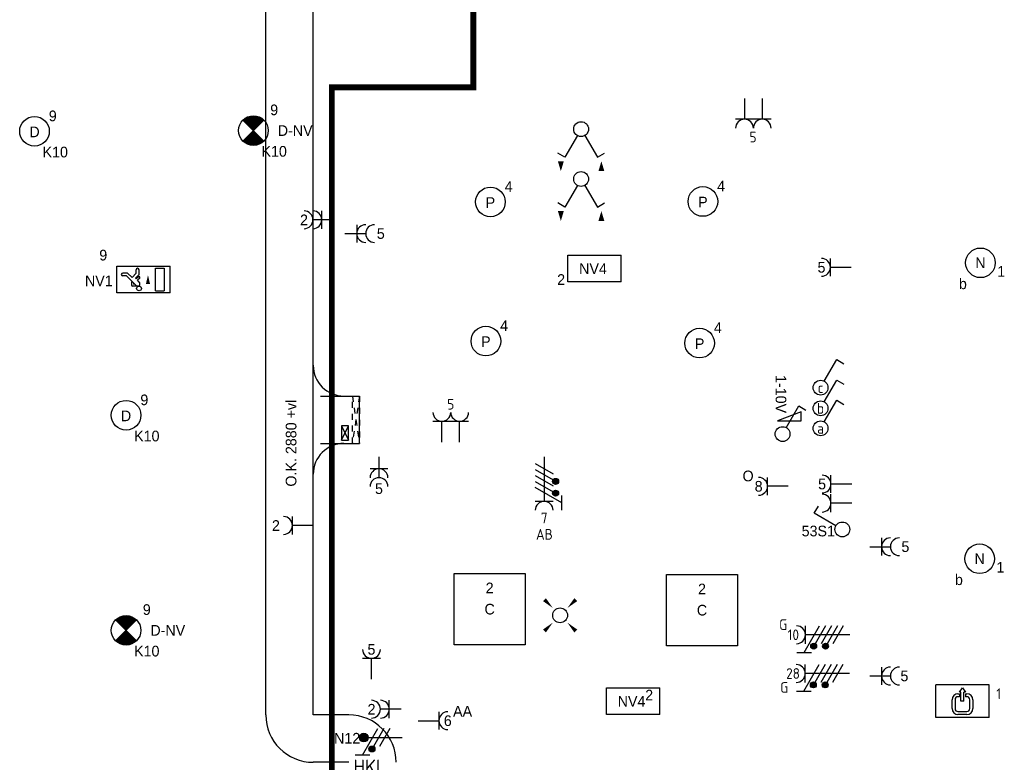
# Model space of a CAD drawing. Header units: millimetres. Extents: x -4918 to 66616, y -2793 to 36146.
# Tile 6 of 25: x 9053 to 17361, y 1871 to 8135. Entities that reach past the tile are written whole.
import ezdxf
from ezdxf.enums import TextEntityAlignment as Align

# ---------------------------------------------------------------- set-up
doc = ezdxf.new("R2010")
doc.units = ezdxf.units.MM
doc.header["$LTSCALE"] = 100
doc.linetypes.add('DIVIDE', pattern=[1.25, 0.5, -0.25, 0, -0.25, 0, -0.25])
doc.linetypes.add('STREEPJES', pattern=[0.1, 0.05, -0.05])
for name, color, linetype in [('EL6131--', 3, 'Continuous'), ('EL6131--_WG', 3, 'Continuous'), ('EL6211--', 3, 'Continuous'), ('EL6222--', 3, 'Continuous'), ('EL6223--', 3, 'Continuous'), ('EL6311--', 3, 'Continuous'), ('EL6312--', 3, 'Continuous'), ('EL6350--', 3, 'Continuous'), ('EM6131--', 1, 'Continuous')]:
    doc.layers.add(name, color=color, linetype=linetype)
doc.styles.add('BURO-018', font='BUROFONT.shx', dxfattribs={"height": 90})
doc.styles.add('STABICAD-018', font='ISOCP.SHX', dxfattribs={"height": 1.8})
doc.styles.add('STABICAD-025', font='ISOCP.SHX', dxfattribs={"height": 2.5})

# ---------------------------------------------------------------- blocks, each defined once
blk = doc.blocks.new('E00112')
at = {"color": 0, "linetype": 'Continuous'}
for p, q in [((0, 1), (-1, 1)), ((-1, 1), (-1, 0)), ((-1, 0), (0, 1)), ((-1, 1), (0, 0)), ((0, 0), (0, 1)), ((-1, 0), (0, 0))]:
    blk.add_line(p, q, dxfattribs=at)
blk = doc.blocks.new('*U61')
at = {"color": 0, "ltscale": 10}
blk.add_arc((-200, 200, -2730), 400, 270, 0, dxfattribs=at)
at = {"layer": 'EM6131--', "color": 1, "style": 'BURO-018'}
blk.add_attdef('POSNR', text='', height=90, dxfattribs=at).set_placement((0, 0), align=Align.MIDDLE)
blk = doc.blocks.new('*U62')
at = {"color": 0, "ltscale": 10}
for p, q in [((0, 200, -2730), (300, 200, -2730)), ((0, -200, -2730), (300, -200, -2730))]:
    blk.add_line(p, q, dxfattribs=at)
at = {"layer": 'EM6131--', "color": 1, "style": 'BURO-018'}
blk.add_attdef('POSNR', text='', height=90, dxfattribs=at).set_placement((0, 0), align=Align.MIDDLE)
blk = doc.blocks.new('*U63')
at = {"color": 0, "ltscale": 10}
blk.add_arc((-200, -200, -2730), 400, 0, 90, dxfattribs=at)
at = {"layer": 'EM6131--', "color": 1, "style": 'BURO-018'}
blk.add_attdef('POSNR', text='', height=90, dxfattribs=at).set_placement((0, 0), align=Align.MIDDLE)
blk = doc.blocks.new('*U64')
at = {"color": 0, "ltscale": 10}
for p, q in [((0, 200, -2730), (2378.2, 200, -2730)), ((0, -200, -2730), (2378.2, -200, -2730))]:
    blk.add_line(p, q, dxfattribs=at)
at = {"layer": 'EM6131--', "color": 1, "style": 'BURO-018'}
blk.add_attdef('POSNR', text='', height=90, dxfattribs=at).set_placement((0, 0), align=Align.MIDDLE)
blk = doc.blocks.new('*U106')
at = {"color": 0, "ltscale": 10}
blk.add_line((0, -459.5, -2730), (0, 459.5, -2730), dxfattribs=at)
for centre, start, end in [((259.5, 459.5, -2730), 180, 270), ((259.5, -459.5, -2730), 90, 180)]:
    blk.add_arc(centre, 259.5, start, end, dxfattribs=at)
at = {"layer": 'EM6131--', "color": 1, "style": 'BURO-018'}
blk.add_attdef('POSNR', text='', height=90, dxfattribs=at).set_placement((0, 0), align=Align.MIDDLE)
blk = doc.blocks.new('*U107')
at = {"color": 0, "ltscale": 10}
for p, q in [((-300, 200, -2730), (30, 200, -2730)), ((30, -200, -2730), (30, 200, -2730)), ((-300, -200, -2730), (30, -200, -2730))]:
    blk.add_line(p, q, dxfattribs=at)
at = {"color": 0, "linetype": 'STREEPJES', "ltscale": 10}
for p, q in [((30, 200, -2730), (-30, -200, -2730)), ((-30, 200, -2730), (30, -200, -2730)), ((-30, -200, -2730), (-30, 200, -2730)), ((30, 200, -2730), (30, -200, -2730))]:
    blk.add_line(p, q, dxfattribs=at)
at = {"layer": 'EM6131--', "color": 1, "style": 'BURO-018'}
blk.add_attdef('POSNR', text='', height=90, dxfattribs=at).set_placement((0, 0), align=Align.MIDDLE)
blk = doc.blocks.new('*U123')
at = {"color": 0, "ltscale": 10}
for p, q in [((0, 200, -2730), (14809.4, 200, -2730)), ((0, -200, -2730), (14809.4, -200, -2730))]:
    blk.add_line(p, q, dxfattribs=at)
at = {"layer": 'EM6131--', "color": 1, "style": 'BURO-018'}
blk.add_attdef('POSNR', text='', height=90, dxfattribs=at).set_placement((0, 0), align=Align.MIDDLE)
blk = doc.blocks.new('E00162')
at = {"color": 0, "linetype": 'Continuous'}
for p, q in [((-4.5, 1), (-4.5, 6.5)), ((4.5, 6.5), (-4.5, 6.5)), ((-0.75, 5), (-0.5, 5)), ((-0.5, 5.25), (0, 6)), ((-0.25, 5.25), (-0.5, 5.25)), ((-0.5, 5), (-0.5, 4.5)), ((-0.25, 3.75), (-0.25, 5.25)), ((0, 6), (0.5, 5.25)), ((0.25, 3.75), (0.25, 5.25)), ((0.5, 5.25), (0.25, 5.25)), ((0.5, 5), (0.5, 4.5)), ((0.5, 5), (0.75, 5)), ((4.5, 1), (4.5, 6.5)), ((-1.75, 2.5), (-1.75, 4)), ((-1.25, 4), (-1.25, 2.5)), ((-0.5, 4.5), (-0.75, 4.5)), ((0.25, 3.75), (-0.25, 3.75)), ((0.75, 4.5), (0.5, 4.5)), ((1.25, 2.5), (1.25, 4)), ((1.75, 4), (1.75, 2.5)), ((-0.75, 2), (0.75, 2)), ((4.5, 1), (-4.5, 1)), ((0.75, 1.5), (-0.75, 1.5))]:
    blk.add_line(p, q, dxfattribs=at)
for centre, radius, start, end in [((-0.75, 4), 1, 90, 180), ((0.75, 4), 1, 0, 90), ((-0.75, 4), 0.5, 90, 180), ((0.75, 4), 0.5, 0, 90), ((-0.75, 2.5), 1, 180, 270), ((-0.75, 2.5), 0.5, 180, 270), ((0.75, 2.5), 0.5, 270, 0), ((0.75, 2.5), 1, 270, 0)]:
    blk.add_arc(centre, radius, start, end, dxfattribs=at)
at = {"color": 0, "linetype": 'Continuous', "style": 'STABICAD-018'}
for tag, p in [('PANEL', (0, 16.17)), ('CIRCUIT', (0, 13.17)), ('SUBCIRCUIT', (4.5, 13.17)), ('LIGHTFIXTURECODE', (0, 9))]:
    blk.add_attdef(tag, text='', height=1.8, dxfattribs=at).set_placement(p, align=Align.MIDDLE)
blk = doc.blocks.new('1114A1')
at = {"color": 0, "linetype": 'Continuous'}
for p, q in [((0.62, 3.33), (2.74, 7)), ((2.74, 7), (3.95, 6.3))]:
    blk.add_line(p, q, dxfattribs=at)
blk.add_circle((0, 2.25), 1.25, dxfattribs=at)
at = {"color": 0, "linetype": 'Continuous', "style": 'BURO-018'}
blk.add_attdef('SWITCHCODE', text='', height=1.8, dxfattribs=at).set_placement((3.36, 9), align=Align.MIDDLE)
at = {"color": 0, "linetype": 'Continuous', "style": 'BURO-018', "flags": 1}
blk.add_attdef('ARTICLECODE', text='', height=1.8, dxfattribs=at).set_placement((0, 0), align=Align.MIDDLE)
blk = doc.blocks.new('111304')
at = {"color": 0, "linetype": 'Continuous'}
for p, q in [((-1.5, 4.5), (1.5, 4.5)), ((0, 1), (0, 4.5))]:
    blk.add_line(p, q, dxfattribs=at)
blk.add_arc((0, 6), 1.5, 180, 0, dxfattribs=at)
at = {"color": 0, "linetype": 'Continuous', "style": 'BURO-018'}
for tag, p in [('PANEL', (0, 11.5)), ('CIRCUIT', (0, 8.5)), ('SUBCIRCUIT', (4.5, 8.5))]:
    blk.add_attdef(tag, text='', height=1.8, dxfattribs=at).set_placement(p, align=Align.MIDDLE)
at = {"color": 0, "linetype": 'Continuous', "style": 'BURO-018', "flags": 1}
for tag, p in [('POWERCODE', (13, 8.5)), ('ARTICLECODE', (0, 0))]:
    blk.add_attdef(tag, text='', height=1.8, dxfattribs=at).set_placement(p, align=Align.MIDDLE)
blk = doc.blocks.new('111304A')
at = {"color": 0, "linetype": 'Continuous'}
for p, q in [((0, 1), (0, 4.5)), ((-1.5, 3), (1.5, 3))]:
    blk.add_line(p, q, dxfattribs=at)
for centre in [(0, 6), (0, 4.5)]:
    blk.add_arc(centre, 1.5, 180, 0, dxfattribs=at)
at = {"color": 0, "linetype": 'Continuous', "style": 'BURO-018'}
for tag, p in [('PANEL', (0, 11.5)), ('CIRCUIT', (0, 8.5)), ('SUBCIRCUIT', (4.5, 8.5))]:
    blk.add_attdef(tag, text='', height=1.8, dxfattribs=at).set_placement(p, align=Align.MIDDLE)
at = {"color": 0, "linetype": 'Continuous', "style": 'BURO-018', "flags": 1}
for tag, p in [('POWERCODE', (13, 8.5)), ('ARTICLECODE', (0, 0))]:
    blk.add_attdef(tag, text='', height=1.8, dxfattribs=at).set_placement(p, align=Align.MIDDLE)
blk = doc.blocks.new('*U142')
at = {"color": 0}
for p, q in [((-6, -6), (-6, 6)), ((-6, 6), (6, 6)), ((6, 6), (6, -6)), ((6, -6), (-6, -6))]:
    blk.add_line(p, q, dxfattribs=at)
at = {"color": 0, "linetype": 'Continuous', "style": 'BURO-018'}
for tag, p in [('PANEL', (0, 8)), ('CIRCUIT', (0, 5)), ('SUBCIRCUIT', (4.5, 5)), ('LIGHTFIXTURECODE', (0, 0)), ('SWITCHCODE', (4.5, -3))]:
    blk.add_attdef(tag, text='', height=1.8, dxfattribs=at).set_placement(p, align=Align.MIDDLE)
blk = doc.blocks.new('*U143')
at = {"color": 0}
for p, q in [((-6, -6), (-6, 6)), ((-6, 6), (6, 6)), ((6, 6), (6, -6)), ((6, -6), (-6, -6))]:
    blk.add_line(p, q, dxfattribs=at)
at = {"color": 0, "linetype": 'Continuous', "style": 'BURO-018'}
for tag, p in [('PANEL', (0, 8)), ('CIRCUIT', (0, 5)), ('SUBCIRCUIT', (4.5, 5)), ('LIGHTFIXTURECODE', (0, 0)), ('SWITCHCODE', (4.5, -3))]:
    blk.add_attdef(tag, text='', height=1.8, dxfattribs=at).set_placement(p, align=Align.MIDDLE)
blk = doc.blocks.new('1115B3')
at = {"color": 0, "linetype": 'Continuous'}
blk.add_circle((0, 3.5), 2.5, dxfattribs=at)
at = {"color": 0, "linetype": 'Continuous', "style": 'BURO-018'}
for tag, p in [('PANEL', (0, 11.5)), ('CIRCUIT', (0, 8.5)), ('SUBCIRCUIT', (4.5, 8.5)), ('LIGHTFIXTURECODE', (0, 3.5)), ('SWITCHCODE', (4.5, 2.5))]:
    blk.add_attdef(tag, text='', height=1.8, dxfattribs=at).set_placement(p, align=Align.MIDDLE)
blk = doc.blocks.new('1115C3A')
at = {"color": 0, "linetype": 'Continuous'}
for p, q in [((-4.5, 5.5), (4.5, 5.5)), ((-4.5, 1), (-4.5, 5.5)), ((4.5, 1), (4.5, 5.5)), ((4.5, 1), (-4.5, 1))]:
    blk.add_line(p, q, dxfattribs=at)
at = {"color": 0, "linetype": 'Continuous', "style": 'BURO-018'}
for tag, p in [('PANEL', (0, 15.17)), ('CIRCUIT', (0, 12.17)), ('SUBCIRCUIT', (4.5, 12.17)), ('LIGHTFIXTURECODE', (0, 8))]:
    blk.add_attdef(tag, text='', height=1.8, dxfattribs=at).set_placement(p, align=Align.MIDDLE)
blk = doc.blocks.new('111408')
at = {"color": 0, "linetype": 'Continuous'}
for p, q in [((3.15, 6), (-0.85, 4.5)), ((3.15, 4.5), (3.15, 6)), ((-0.85, 4.5), (3.15, 4.5))]:
    blk.add_line(p, q, dxfattribs=at)
blk = doc.blocks.new('*U166')
at = {"color": 0, "linetype": 'Continuous'}
for p, q in [((0.62, 3.33), (2.74, 7)), ((2.74, 7), (3.95, 6.3))]:
    blk.add_line(p, q, dxfattribs=at)
blk.add_circle((0, 2.25), 1.25, dxfattribs=at)
at = {"color": 0, "zscale": 100}
blk.add_blockref('111408', (0, 0), dxfattribs=at)
at = {"color": 0, "linetype": 'Continuous', "style": 'BURO-018'}
blk.add_attdef('SWITCHCODE', text='', height=1.8, dxfattribs=at).set_placement((3.36, 9), align=Align.MIDDLE)
at = {"color": 0, "linetype": 'Continuous', "style": 'BURO-018', "flags": 1}
blk.add_attdef('ARTICLECODE', text='', height=1.8, dxfattribs=at).set_placement((0, 0), align=Align.MIDDLE)
blk = doc.blocks.new('E00018')
at = {"color": 0, "linetype": 'Continuous'}
for p, q in [((-1.77, -1.77), (1.77, 1.77)), ((1.77, -1.77), (-1.77, 1.77))]:
    blk.add_line(p, q, dxfattribs=at)
at = {"color": 0, "linetype": 'Continuous', "const_width": 2.5}
for points in [[(-0.88, 0.88, -0.198912), (0, 1.25, -0.198912), (0.88, 0.88, -1)], [(-0.88, -0.88, 0.198912), (0, -1.25, 0.198912), (0.88, -0.88, 1)]]:
    blk.add_lwpolyline(points, format="xyb", dxfattribs=at)
blk = doc.blocks.new('*U170')
at = {"color": 0, "linetype": 'Continuous'}
blk.add_circle((0, 0), 2.5, dxfattribs=at)
at = {"color": 0, "zscale": 50}
blk.add_blockref('E00018', (0, 0), dxfattribs=at)
at = {"color": 0, "linetype": 'Continuous', "style": 'BURO-018'}
for tag, p in [('PANEL', (0, 8)), ('CIRCUIT', (0, 5)), ('SUBCIRCUIT', (4.5, 5)), ('LIGHTFIXTURECODE', (0, 0)), ('SWITCHCODE', (4.5, -1))]:
    blk.add_attdef(tag, text='', height=1.8, dxfattribs=at).set_placement(p, align=Align.MIDDLE)
blk = doc.blocks.new('*U171')
at = {"color": 0, "linetype": 'Continuous'}
blk.add_circle((0, 0), 2.5, dxfattribs=at)
at = {"color": 0, "zscale": 50}
blk.add_blockref('E00018', (0, 0), dxfattribs=at)
at = {"color": 0, "linetype": 'Continuous', "style": 'BURO-018'}
for tag, p in [('PANEL', (0, 8)), ('CIRCUIT', (0, 5)), ('SUBCIRCUIT', (4.5, 5)), ('LIGHTFIXTURECODE', (0, 0)), ('SWITCHCODE', (4.5, -1))]:
    blk.add_attdef(tag, text='', height=1.8, dxfattribs=at).set_placement(p, align=Align.MIDDLE)
blk = doc.blocks.new('E00411')
at = {"color": 0, "linetype": 'Continuous'}
blk.add_circle((0, 0), 1.25, dxfattribs=at)
for points in [[(-2.89, 2.4), (-2.4, 2.89), (-1.24, 1.24)], [(2.4, 2.89), (2.89, 2.4), (1.24, 1.24)], [(-2.4, -2.89), (-2.89, -2.4), (-1.24, -1.24)], [(2.89, -2.4), (2.4, -2.89), (1.24, -1.24)]]:
    blk.add_solid(points, dxfattribs=at)
at = {"color": 0, "linetype": 'Continuous', "style": 'BURO-018'}
blk.add_attdef('SWITCHCODE', text='', height=1.8, dxfattribs=at).set_placement((0, 4.64), align=Align.MIDDLE)
at = {"color": 0, "linetype": 'Continuous', "style": 'BURO-018', "flags": 1}
blk.add_attdef('ARTICLECODE', text='', height=1.8, dxfattribs=at).set_placement((0, 0), align=Align.MIDDLE)
blk = doc.blocks.new('E00078')
at = {"color": 0, "linetype": 'Continuous'}
for p, q in [((-3, 6.48), (-3, 8.98)), ((-3, 7.73), (1.5, 5.13)), ((0, 7.5), (0, 1)), ((1.5, 4.13), (-1.5, 5.87)), ((1.5, 3.13), (-1.5, 4.87))]:
    blk.add_line(p, q, dxfattribs=at)
at = {"color": 0, "const_width": 0.75}
blk.add_lwpolyline([(-0.38, 7.5, 1), (0.38, 7.5, 1)], format="xyb", close=True, dxfattribs=at)
at = {"color": 0, "linetype": 'Continuous', "const_width": 0.5}
blk.add_lwpolyline([(-2.18, 6.12, 1), (-1.68, 6.12, 1)], format="xyb", close=True, dxfattribs=at)
at = {"color": 0, "linetype": 'Continuous'}
for centre, radius in [((0, 7.5), 0.75), ((-1.93, 6.12), 0.5)]:
    blk.add_circle(centre, radius, dxfattribs=at)
at = {"color": 0, "linetype": 'Continuous', "style": 'BURO-018'}
for tag, p in [('PANEL', (0, 14)), ('CIRCUIT', (0, 11)), ('SUBCIRCUIT', (4.5, 11))]:
    blk.add_attdef(tag, text='', height=1.8, dxfattribs=at).set_placement(p, align=Align.MIDDLE)
at = {"color": 0, "linetype": 'Continuous', "style": 'BURO-018', "flags": 1}
for tag, p in [('POWERCODE', (13, 11)), ('ARTICLECODE', (0, 0))]:
    blk.add_attdef(tag, text='', height=1.8, dxfattribs=at).set_placement(p, align=Align.MIDDLE)
blk = doc.blocks.new('1115C2J')
at = {"color": 0, "linetype": 'Continuous'}
for p, q in [((-4.5, 5.5), (4.5, 5.5)), ((-4.5, 1), (-4.5, 5.5)), ((2, 5.15), (3.5, 5.15)), ((2, 1.35), (2, 5.15)), ((3.5, 5.15), (3.5, 1.35)), ((4.5, 1), (4.5, 5.5)), ((-2.68, 4.35), (-3.52, 4.35)), ((-2.88, 3.87), (-3.52, 3.87)), ((-1.27, 2.26), (-2.88, 3.87)), ((-1.94, 3.61), (-2.68, 4.35)), ((-1.24, 4.31), (-1.94, 3.61)), ((-1.37, 3.5), (-0.76, 4.11)), ((-1.23, 3.35), (-1.37, 3.5)), ((-1.24, 4.31), (-1.24, 4.91)), ((-0.87, 3.71), (-1.23, 3.35)), ((-0.65, 3.49), (-1.01, 3.13)), ((-0.76, 4.11), (-0.76, 4.91)), ((-1.94, 2.93), (-2.04, 2.83)), ((-2.04, 2.83), (-2.04, 2.34)), ((-0.99, 2.14), (-1.84, 2.14)), ((-1.71, 2.7), (-1.72, 2.7)), ((-1.72, 2.7), (-1.72, 2.46)), ((-1.47, 2.46), (-1.72, 2.46)), ((-0.71, 2.83), (-1.01, 3.13)), ((4.5, 1), (-4.5, 1)), ((2, 1.35), (3.5, 1.35))]:
    blk.add_line(p, q, dxfattribs=at)
blk.add_lwpolyline([(0.75, 4, 0, 0.7, 0), (0.75, 2.5, 0.7, 0.7, 0)], format="xyseb", dxfattribs=at)
blk.add_circle((-0.76, 1.75), 0.4, dxfattribs=at)
for centre, radius, start, end in [((-1, 4.91), 0.24, 0, 180), ((-3.52, 4.11), 0.24, 90, 270), ((-0.76, 3.6), 0.16, 315, 135), ((-1.84, 2.34), 0.2, 180, 270), ((-0.99, 2.54), 0.4, 225, 45)]:
    blk.add_arc(centre, radius, start, end, dxfattribs=at)
at = {"color": 0, "linetype": 'Continuous', "style": 'BURO-018'}
for tag, p in [('PANEL', (0, 15.17)), ('CIRCUIT', (0, 12.17)), ('SUBCIRCUIT', (4.5, 12.17)), ('LIGHTFIXTURECODE', (0, 8))]:
    blk.add_attdef(tag, text='', height=1.8, dxfattribs=at).set_placement(p, align=Align.MIDDLE)
blk = doc.blocks.new('1116A4B')
at = {"color": 0, "linetype": 'Continuous'}
for p, q in [((-5, 4), (-5, 1)), ((5, 4), (-5, 4)), ((-5, 4), (5, 1)), ((5, 4), (-5, 1)), ((5, 1), (5, 4)), ((-5, 1), (5, 1))]:
    blk.add_line(p, q, dxfattribs=at)
for points in [[(-5, 4), (0, 2.5), (-5, 1)], [(5, 4), (0, 2.5), (5, 1)]]:
    blk.add_solid(points, dxfattribs=at)
at = {"color": 0, "linetype": 'Continuous', "style": 'STABICAD-018'}
for tag, p in [('PANEL', (0, 15)), ('CIRCUIT', (0, 9)), ('SUBCIRCUIT', (4.5, 9)), ('PANELNAME', (0, 6)), ('ARTICLECODE', (0, 0))]:
    blk.add_attdef(tag, text='', height=1.8, dxfattribs=at).set_placement(p, align=Align.MIDDLE)
blk.add_attdef('CASCADINGPANEL', (0, 0), '', height=1.8, dxfattribs=at)
blk = doc.blocks.new('E00418')
at = {"color": 0, "linetype": 'Continuous'}
for p, q in [((-3, 9.98), (-3, 7.48)), ((-3, 8.73), (1.5, 6.13)), ((-1.5, 8.5), (1.5, 8.5)), ((0, 1), (0, 8.5)), ((1.5, 5.13), (-1.5, 6.87)), ((1.5, 4.13), (-1.5, 5.87)), ((1.5, 3.13), (-1.5, 4.87)), ((1.5, 2.13), (-1.5, 3.87))]:
    blk.add_line(p, q, dxfattribs=at)
at = {"color": 0, "linetype": 'Continuous', "const_width": 0.5}
for points in [[(-1.68, 7.12, 1), (-2.18, 7.12, 1)], [(-1.68, 5.12, 1), (-2.18, 5.12, 1)]]:
    blk.add_lwpolyline(points, format="xyb", close=True, dxfattribs=at)
at = {"color": 0, "linetype": 'Continuous'}
for centre in [(-1.93, 7.12), (-1.93, 5.12)]:
    blk.add_circle(centre, 0.5, dxfattribs=at)
blk.add_arc((0, 10), 1.5, 180, 0, dxfattribs=at)
at = {"color": 0, "linetype": 'Continuous', "style": 'STABICAD-018'}
for tag, p in [('PANEL', (0, 15)), ('CIRCUIT', (0, 12)), ('SUBCIRCUIT', (4.5, 12)), ('ARTICLECODE', (0, 0))]:
    blk.add_attdef(tag, text='', height=1.8, dxfattribs=at).set_placement(p, align=Align.MIDDLE)
at = {"color": 0, "linetype": 'Continuous', "style": 'STABICAD-018', "flags": 1}
blk.add_attdef('POWERCODE', text='', height=1.8, dxfattribs=at).set_placement((13, 12), align=Align.MIDDLE)
blk = doc.blocks.new('111405A')
at = {"color": 0, "linetype": 'Continuous'}
for p, q in [((-2.74, 7), (-3.95, 6.3)), ((-0.62, 3.33), (-2.74, 7)), ((0.62, 3.33), (2.74, 7)), ((2.74, 7), (3.95, 6.3))]:
    blk.add_line(p, q, dxfattribs=at)
for points in [[(-3.42, 7.67, 0, 1, 0), (-3.42, 9.33, 1, 1, 0)], [(3.42, 9.33, 0, 1, 0), (3.42, 7.67, 1, 1, 0)]]:
    blk.add_lwpolyline(points, format="xyseb", dxfattribs=at)
blk.add_circle((0, 2.25), 1.25, dxfattribs=at)
at = {"color": 0, "linetype": 'Continuous', "style": 'STABICAD-018'}
blk.add_attdef('ARTICLECODE', text='', height=1.8, dxfattribs=at).set_placement((0, 0), align=Align.MIDDLE)
blk = doc.blocks.new('E00126')
at = {"color": 0, "linetype": 'Continuous'}
for p, q in [((-3, 4.5), (3, 4.5)), ((-1.5, 1), (-1.5, 4.5)), ((1.5, 1), (1.5, 4.5))]:
    blk.add_line(p, q, dxfattribs=at)
for centre in [(-1.5, 6), (1.5, 6)]:
    blk.add_arc(centre, 1.5, 180, 0, dxfattribs=at)
at = {"color": 0, "linetype": 'Continuous', "style": 'BURO-018'}
for tag, p in [('PANEL', (0, 11.5)), ('CIRCUIT', (0, 8.5)), ('SUBCIRCUIT', (4.5, 8.5))]:
    blk.add_attdef(tag, text='', height=1.8, dxfattribs=at).set_placement(p, align=Align.MIDDLE)
at = {"color": 0, "linetype": 'Continuous', "style": 'BURO-018', "flags": 1}
for tag, p in [('POWERCODE', (13, 8.5)), ('ARTICLECODE', (0, 0))]:
    blk.add_attdef(tag, text='', height=1.8, dxfattribs=at).set_placement(p, align=Align.MIDDLE)

msp = doc.modelspace()

# ---------------------------------------------------------------- linework, layer by layer
at = {"layer": 'EL6311--', "color": 160, "linetype": 'DIVIDE', "lineweight": 100, "ltscale": 25}
msp.add_lwpolyline([(11843.3, 34760.5, 50, 50, 0), (10840.4, 35763.3, 50, 50, 0), (11843.3, 34760.5, 50, 50, 0), (11843.3, 19660.1, 50, 50, 0), (11998.3, 19660.1, 50, 50, 0), (11998.3, 11985, 50, 50, 0), (16468.3, 11985, 50, 50, 0), (16468.3, 10547.3, 50, 50, 0), (12879.8, 10547.3, 50, 50, 0), (12879.8, 7563.4, 50, 50, 0), (11686.7, 7563.4, 50, 50, 0), (11686.7, -1230.2, 50, 50, 0), (10508.6, -2408.3, 50, 50, 0)], format="xyseb", dxfattribs=at)

# ---------------------------------------------------------------- block references
at = {"layer": 'EL6131--', "color": 7}
for name, p, rotation in [('*U123', (11329.7, 4649, 2730), 90), ('*U64', (11329.7, 2270.8, 2730), 90), ('*U63', (11329.7, 2070.8, 2730), 180), ('*U62', (11829.7, 2070.8, 2730), 180), ('*U61', (12029.7, 2070.8, 2730), 90)]:
    msp.add_blockref(name, p, dxfattribs=dict(at, rotation=rotation))
for name, p in [('*U106', (11529.7, 4760.4, 2730)), ('*U107', (11889.7, 4760.4, 2730))]:
    msp.add_blockref(name, p, dxfattribs=at)
at = {"layer": 'EL6131--_WG', "color": 7, "xscale": 60, "yscale": 120, "zscale": 60}
msp.add_blockref('E00112', (11828.3, 4589), dxfattribs=at)
at = {"layer": 'EL6211--', "linetype": 'Continuous'}
ref = msp.add_blockref('1116A4B', (12295, 1485.9), dxfattribs=dict(at, xscale=50, yscale=50, zscale=50, rotation=90.00000000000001))
ref.add_attrib('PANELNAME', 'HKL', dxfattribs={"layer": '0', "color": 2, "linetype": 'Continuous', "height": 125, "style": 'STABICAD-025'}).set_placement((12004.6, 1831.5), align=Align.MIDDLE)
at = {"layer": 'EL6222--', "linetype": 'Continuous'}
ref = msp.add_blockref('E00126', (15243.5, 7520), dxfattribs=dict(at, xscale=50, yscale=50, zscale=50, rotation=180))
ref.add_attrib('CIRCUIT', '5', dxfattribs={"layer": '0', "color": 1, "linetype": 'Continuous', "height": 90, "style": 'STABICAD-018'}).set_placement((15240.5, 7144.5), align=Align.MIDDLE)
at = {"layer": 'EL6222--', "color": 4, "linetype": 'Continuous'}
ref = msp.add_blockref('111304A', (11752.1, 6447), dxfattribs=dict(at, xscale=50.00000000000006, yscale=50.00000000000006, zscale=50.00000000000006, rotation=90.00000000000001))
ref.add_attrib('CIRCUIT', '2', dxfattribs={"layer": '0', "color": 1, "linetype": 'Continuous', "height": 90, "style": 'BURO-018'}).set_placement((11452.1, 6447), align=Align.MIDDLE)
at = {"layer": 'EL6222--', "color": 3, "linetype": 'Continuous'}
ref = msp.add_blockref('111304A', (11747.4, 6330.6), dxfattribs=dict(at, xscale=50, yscale=50, zscale=50, rotation=270))
ref.add_attrib('CIRCUIT', '5', dxfattribs={"layer": '0', "color": 1, "linetype": 'Continuous', "height": 90, "style": 'BURO-018'}).set_placement((12100, 6330.6), align=Align.MIDDLE)
ref = msp.add_blockref('111304', (16118.3, 6045.9), dxfattribs=dict(at, xscale=50.00000000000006, yscale=50.00000000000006, zscale=50.00000000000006, rotation=90.00000000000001))
ref.add_attrib('CIRCUIT', '5', dxfattribs={"layer": '0', "color": 1, "linetype": 'Continuous', "height": 90, "style": 'BURO-018'}).set_placement((15818.3, 6045.9), align=Align.MIDDLE)
at = {"layer": 'EL6222--', "linetype": 'Continuous'}
ref = msp.add_blockref('E00126', (12690, 4522.5), dxfattribs=dict(at, xscale=50, yscale=50, zscale=50))
ref.add_attrib('CIRCUIT', '5', dxfattribs={"layer": '0', "color": 1, "linetype": 'Continuous', "height": 90, "style": 'STABICAD-018'}).set_placement((12690, 4891.7), align=Align.MIDDLE)
at = {"layer": 'EL6222--', "color": 3, "linetype": 'Continuous'}
ref = msp.add_blockref('111304A', (12084.3, 4496.5), dxfattribs=dict(at, xscale=50, yscale=50, zscale=50, rotation=180))
ref.add_attrib('CIRCUIT', '5', dxfattribs={"layer": '0', "color": 1, "linetype": 'Continuous', "height": 90, "style": 'BURO-018'}).set_placement((12084.3, 4178.3), align=Align.MIDDLE)
at = {"layer": 'EL6222--', "linetype": 'Continuous'}
ref = msp.add_blockref('E00418', (13478.3, 4496.5), dxfattribs=dict(at, xscale=50, yscale=50, zscale=50, rotation=180))
ref.add_attrib('CIRCUIT', '7', dxfattribs={"layer": '0', "color": 1, "linetype": 'Continuous', "height": 90, "style": 'STABICAD-018'}).set_placement((13478.3, 3931.4), align=Align.MIDDLE)
ref.add_attrib('POWERCODE', 'AB', dxfattribs={"layer": '0', "color": 1, "linetype": 'Continuous', "height": 90, "style": 'STABICAD-018'}).set_placement((13480.3, 3793.5), align=Align.MIDDLE)
ref = msp.add_blockref('111304', (15587.8, 4199), dxfattribs=dict(at, xscale=50.00000000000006, yscale=50.00000000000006, zscale=50.00000000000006, rotation=90.00000000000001))
ref.add_attrib('CIRCUIT', '8', dxfattribs={"layer": '0', "color": 1, "linetype": 'Continuous', "height": 90, "style": 'BURO-018'}).set_placement((15287.8, 4199), align=Align.MIDDLE)
ref.add_attrib('POWERCODE', 'O', dxfattribs={"layer": '0', "color": 1, "linetype": 'Continuous', "height": 90, "style": 'BURO-018'}).set_placement((15198.9, 4286.3), align=Align.MIDDLE)
ref = msp.add_blockref('111304', (16123, 4217.8), dxfattribs=dict(at, xscale=50.00000000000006, yscale=50.00000000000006, zscale=50.00000000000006, rotation=90.00000000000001))
ref.add_attrib('CIRCUIT', '5', dxfattribs={"layer": '0', "color": 1, "linetype": 'Continuous', "height": 90, "style": 'BURO-018'}).set_placement((15823, 4217.8), align=Align.MIDDLE)
at = {"layer": 'EL6222--', "linetype": 'Continuous', "xscale": 50.00000000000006, "yscale": 50.00000000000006, "zscale": 50.00000000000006, "rotation": 90.00000000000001}
msp.add_blockref('111304', (16123, 4056.9), dxfattribs=at)
at = {"layer": 'EL6222--', "color": 4, "linetype": 'Continuous'}
ref = msp.add_blockref('111304', (11579.7, 3868.6), dxfattribs=dict(at, xscale=50.00000000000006, yscale=50.00000000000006, zscale=50.00000000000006, rotation=90.00000000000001))
ref.add_attrib('CIRCUIT', '2', dxfattribs={"layer": '0', "color": 1, "linetype": 'Continuous', "height": 90, "style": 'BURO-018'}).set_placement((11214.9, 3868.9), align=Align.MIDDLE)
at = {"layer": 'EL6222--', "color": 3, "linetype": 'Continuous'}
ref = msp.add_blockref('111304A', (16175, 3689.2), dxfattribs=dict(at, xscale=50, yscale=50, zscale=50, rotation=270))
ref.add_attrib('CIRCUIT', '5', dxfattribs={"layer": '0', "color": 1, "linetype": 'Continuous', "height": 90, "style": 'BURO-018'}).set_placement((16525.9, 3689.2), align=Align.MIDDLE)
at = {"layer": 'EL6222--', "linetype": 'Continuous'}
ref = msp.add_blockref('E00418', (16108.3, 2946.5), dxfattribs=dict(at, xscale=50, yscale=50, zscale=50, rotation=90.00000000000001))
ref.add_attrib('CIRCUIT', '10', dxfattribs={"layer": '0', "color": 1, "linetype": 'Continuous', "height": 90, "style": 'STABICAD-018'}).set_placement((15580.6, 2946.5), align=Align.MIDDLE)
ref.add_attrib('POWERCODE', 'G', dxfattribs={"layer": '0', "color": 1, "linetype": 'Continuous', "height": 90, "style": 'STABICAD-018'}).set_placement((15495.2, 3032.7), align=Align.MIDDLE)
at = {"layer": 'EL6222--', "color": 3, "linetype": 'Continuous'}
ref = msp.add_blockref('111304', (12021, 2523), dxfattribs=dict(at, xscale=50, yscale=50, zscale=50))
ref.add_attrib('CIRCUIT', '5', dxfattribs={"layer": '0', "color": 1, "linetype": 'Continuous', "height": 90, "style": 'BURO-018'}).set_placement((12021, 2823), align=Align.MIDDLE)
at = {"layer": 'EL6222--', "linetype": 'Continuous'}
ref = msp.add_blockref('E00418', (16105.6, 2620), dxfattribs=dict(at, xscale=50, yscale=50, zscale=50, rotation=90.00000000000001))
ref.add_attrib('CIRCUIT', '28', dxfattribs={"layer": '0', "color": 1, "linetype": 'Continuous', "height": 90, "style": 'STABICAD-018'}).set_placement((15578, 2620), align=Align.MIDDLE)
ref.add_attrib('POWERCODE', 'G', dxfattribs={"layer": '0', "color": 1, "linetype": 'Continuous', "height": 90, "style": 'STABICAD-018'}).set_placement((15504.4, 2502.2), align=Align.MIDDLE)
at = {"layer": 'EL6222--', "color": 3, "linetype": 'Continuous'}
ref = msp.add_blockref('111304A', (16175, 2599), dxfattribs=dict(at, xscale=50, yscale=50, zscale=50, rotation=270))
ref.add_attrib('CIRCUIT', '5', dxfattribs={"layer": '0', "color": 1, "linetype": 'Continuous', "height": 90, "style": 'BURO-018'}).set_placement((16517.7, 2599), align=Align.MIDDLE)
at = {"layer": 'EL6222--', "color": 4, "linetype": 'Continuous'}
ref = msp.add_blockref('111304A', (12321.4, 2318.8), dxfattribs=dict(at, xscale=50.00000000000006, yscale=50.00000000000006, zscale=50.00000000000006, rotation=90.00000000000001))
ref.add_attrib('CIRCUIT', '2', dxfattribs={"layer": '0', "color": 1, "linetype": 'Continuous', "height": 90, "style": 'BURO-018'}).set_placement((12021.4, 2318.8), align=Align.MIDDLE)
at = {"layer": 'EL6222--', "linetype": 'Continuous'}
ref = msp.add_blockref('111304', (12365, 2222), dxfattribs=dict(at, xscale=50, yscale=50, zscale=50, rotation=270))
ref.add_attrib('CIRCUIT', '6', dxfattribs={"layer": '0', "color": 1, "linetype": 'Continuous', "height": 90, "style": 'BURO-018'}).set_placement((12665, 2222), align=Align.MIDDLE)
ref.add_attrib('POWERCODE', 'AA', dxfattribs={"layer": '0', "color": 1, "linetype": 'Continuous', "height": 90, "style": 'BURO-018'}).set_placement((12790, 2301.1), align=Align.MIDDLE)
at = {"layer": 'EL6222--', "color": 200, "linetype": 'Continuous'}
ref = msp.add_blockref('E00078', (12331.2, 2079.7), dxfattribs=dict(at, xscale=50.00000000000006, yscale=50.00000000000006, zscale=50.00000000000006, rotation=90.00000000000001))
ref.add_attrib('CIRCUIT', '12', dxfattribs={"layer": '0', "color": 1, "linetype": 'Continuous', "height": 90, "style": 'BURO-018'}).set_placement((11859.7, 2074.5), align=Align.MIDDLE)
ref.add_attrib('POWERCODE', 'N', dxfattribs={"layer": '0', "color": 1, "linetype": 'Continuous', "height": 90, "style": 'BURO-018'}).set_placement((11748.7, 2072.8), align=Align.MIDDLE)
at = {"layer": 'EL6223--', "linetype": 'Continuous', "xscale": 50, "yscale": 50, "zscale": 50, "rotation": 180}
for p in [(13790, 7324), (13790, 6904)]:
    msp.add_blockref('111405A', p, dxfattribs=at)
at = {"layer": 'EL6311--', "color": 4, "linetype": 'Continuous'}
ref = msp.add_blockref('1115B3', (9178, 7018.5), dxfattribs=dict(at, xscale=50, yscale=50, zscale=50))
ref.add_attrib('CIRCUIT', '9', dxfattribs={"layer": '0', "color": 1, "linetype": 'Continuous', "height": 90, "style": 'BURO-018'}).set_placement((9332, 7323.5), align=Align.MIDDLE)
ref.add_attrib('LIGHTFIXTURECODE', 'D', dxfattribs={"layer": '0', "color": 1, "linetype": 'Continuous', "height": 90, "style": 'BURO-018'}).set_placement((9178, 7188.5), align=Align.MIDDLE)
ref.add_attrib('SWITCHCODE', 'K10', dxfattribs={"layer": '0', "color": 1, "linetype": 'Continuous', "height": 90, "style": 'BURO-018'}).set_placement((9353, 7018.5), align=Align.MIDDLE)
at = {"layer": 'EL6311--', "color": 3, "linetype": 'Continuous'}
ref = msp.add_blockref('1115B3', (13024.6, 6422.3), dxfattribs=dict(at, xscale=50, yscale=50, zscale=50))
ref.add_attrib('CIRCUIT', '4', dxfattribs={"layer": '0', "color": 1, "linetype": 'Continuous', "height": 90, "style": 'BURO-018'}).set_placement((13178.6, 6727.4), align=Align.MIDDLE)
ref.add_attrib('LIGHTFIXTURECODE', 'P', dxfattribs={"layer": '0', "color": 1, "linetype": 'Continuous', "height": 90, "style": 'BURO-018'}).set_placement((13024.6, 6592.3), align=Align.MIDDLE)
ref = msp.add_blockref('1115B3', (14817.4, 6426.4), dxfattribs=dict(at, xscale=50, yscale=50, zscale=50))
ref.add_attrib('CIRCUIT', '4', dxfattribs={"layer": '0', "color": 1, "linetype": 'Continuous', "height": 90, "style": 'BURO-018'}).set_placement((14971.4, 6731.4), align=Align.MIDDLE)
ref.add_attrib('LIGHTFIXTURECODE', 'P', dxfattribs={"layer": '0', "color": 1, "linetype": 'Continuous', "height": 90, "style": 'BURO-018'}).set_placement((14817.4, 6596.4), align=Align.MIDDLE)
at = {"layer": 'EL6311--', "linetype": 'Continuous'}
ref = msp.add_blockref('1115B3', (17159.6, 5909), dxfattribs=dict(at, xscale=50, yscale=50, zscale=50))
ref.add_attrib('CIRCUIT', '1', dxfattribs={"layer": '0', "color": 1, "linetype": 'Continuous', "height": 90, "style": 'BURO-018'}).set_placement((17334.6, 6011.7), align=Align.MIDDLE)
ref.add_attrib('LIGHTFIXTURECODE', 'N', dxfattribs={"layer": '0', "color": 1, "linetype": 'Continuous', "height": 90, "style": 'BURO-018'}).set_placement((17159.6, 6084), align=Align.MIDDLE)
ref.add_attrib('SWITCHCODE', 'b', dxfattribs={"layer": '0', "color": 1, "linetype": 'Continuous', "height": 90, "style": 'BURO-018'}).set_placement((17011, 5909), align=Align.MIDDLE)
at = {"layer": 'EL6311--', "color": 3, "linetype": 'Continuous'}
ref = msp.add_blockref('1115B3', (12986.4, 5249.1), dxfattribs=dict(at, xscale=50, yscale=50, zscale=50))
ref.add_attrib('CIRCUIT', '4', dxfattribs={"layer": '0', "color": 1, "linetype": 'Continuous', "height": 90, "style": 'BURO-018'}).set_placement((13140.4, 5554.1), align=Align.MIDDLE)
ref.add_attrib('LIGHTFIXTURECODE', 'P', dxfattribs={"layer": '0', "color": 1, "linetype": 'Continuous', "height": 90, "style": 'BURO-018'}).set_placement((12986.4, 5419.1), align=Align.MIDDLE)
ref = msp.add_blockref('1115B3', (14790, 5231.7), dxfattribs=dict(at, xscale=50, yscale=50, zscale=50))
ref.add_attrib('CIRCUIT', '4', dxfattribs={"layer": '0', "color": 1, "linetype": 'Continuous', "height": 90, "style": 'BURO-018'}).set_placement((14944, 5536.7), align=Align.MIDDLE)
ref.add_attrib('LIGHTFIXTURECODE', 'P', dxfattribs={"layer": '0', "color": 1, "linetype": 'Continuous', "height": 90, "style": 'BURO-018'}).set_placement((14790, 5401.7), align=Align.MIDDLE)
at = {"layer": 'EL6311--', "linetype": 'Continuous'}
ref = msp.add_blockref('*U166', (15489.7, 4526.8, 600), dxfattribs=dict(at, xscale=50, yscale=50, zscale=50))
ref.add_attrib('SWITCHCODE', '1-10V', dxfattribs={"layer": '0', "color": 1, "linetype": 'Continuous', "height": 90, "rotation": 270, "style": 'BURO-018'}).set_placement((15476.3, 4976.8, 600), align=Align.MIDDLE)
at = {"layer": 'EL6311--', "color": 4, "linetype": 'Continuous'}
ref = msp.add_blockref('1115B3', (9950.5, 4623), dxfattribs=dict(at, xscale=50, yscale=50, zscale=50))
ref.add_attrib('CIRCUIT', '9', dxfattribs={"layer": '0', "color": 1, "linetype": 'Continuous', "height": 90, "style": 'BURO-018'}).set_placement((10104.6, 4928), align=Align.MIDDLE)
ref.add_attrib('LIGHTFIXTURECODE', 'D', dxfattribs={"layer": '0', "color": 1, "linetype": 'Continuous', "height": 90, "style": 'BURO-018'}).set_placement((9950.5, 4793), align=Align.MIDDLE)
ref.add_attrib('SWITCHCODE', 'K10', dxfattribs={"layer": '0', "color": 1, "linetype": 'Continuous', "height": 90, "style": 'BURO-018'}).set_placement((10125.5, 4623), align=Align.MIDDLE)
at = {"layer": 'EL6311--', "linetype": 'Continuous'}
ref = msp.add_blockref('1115B3', (17152.7, 3412.8), dxfattribs=dict(at, xscale=50, yscale=50, zscale=50))
ref.add_attrib('CIRCUIT', '1', dxfattribs={"layer": '0', "color": 1, "linetype": 'Continuous', "height": 90, "style": 'BURO-018'}).set_placement((17327.7, 3515.5), align=Align.MIDDLE)
ref.add_attrib('LIGHTFIXTURECODE', 'N', dxfattribs={"layer": '0', "color": 1, "linetype": 'Continuous', "height": 90, "style": 'BURO-018'}).set_placement((17152.7, 3587.8), align=Align.MIDDLE)
ref.add_attrib('SWITCHCODE', 'b', dxfattribs={"layer": '0', "color": 1, "linetype": 'Continuous', "height": 90, "style": 'BURO-018'}).set_placement((16977.6, 3412.8), align=Align.MIDDLE)
ref = msp.add_blockref('*U143', (13018.3, 3162.7), dxfattribs=dict(at, xscale=50, yscale=50, zscale=50))
ref.add_attrib('CIRCUIT', '2', dxfattribs={"layer": '0', "color": 1, "linetype": 'Continuous', "height": 90, "style": 'BURO-018'}).set_placement((13018.3, 3342.1), align=Align.MIDDLE)
ref.add_attrib('LIGHTFIXTURECODE', 'C', dxfattribs={"layer": '0', "color": 1, "linetype": 'Continuous', "height": 90, "style": 'BURO-018'}).set_placement((13018.3, 3162.7), align=Align.MIDDLE)
ref = msp.add_blockref('*U142', (14809.9, 3154), dxfattribs=dict(at, xscale=50, yscale=50, zscale=50))
ref.add_attrib('CIRCUIT', '2', dxfattribs={"layer": '0', "color": 1, "linetype": 'Continuous', "height": 90, "style": 'BURO-018'}).set_placement((14809.9, 3333.5), align=Align.MIDDLE)
ref.add_attrib('LIGHTFIXTURECODE', 'C', dxfattribs={"layer": '0', "color": 1, "linetype": 'Continuous', "height": 90, "style": 'BURO-018'}).set_placement((14809.9, 3154), align=Align.MIDDLE)
at = {"layer": 'EL6311--', "color": 3, "linetype": 'Continuous', "xscale": 50, "yscale": 50, "zscale": 50}
msp.add_blockref('E00411', (13612.7, 3110.7), dxfattribs=at)
at = {"layer": 'EL6312--', "linetype": 'Continuous'}
ref = msp.add_blockref('1114A1', (15810, 4918.1), dxfattribs=dict(at, xscale=50, yscale=50, zscale=50))
ref.add_attrib('SWITCHCODE', 'c', dxfattribs={"layer": '0', "color": 1, "linetype": 'Continuous', "height": 90, "style": 'STABICAD-018'}).set_placement((15810, 5030.6), align=Align.MIDDLE)
ref = msp.add_blockref('1114A1', (15810, 4744.1), dxfattribs=dict(at, xscale=50, yscale=50, zscale=50))
ref.add_attrib('SWITCHCODE', 'b', dxfattribs={"layer": '0', "color": 1, "linetype": 'Continuous', "height": 90, "style": 'STABICAD-018'}).set_placement((15810, 4856.6), align=Align.MIDDLE)
ref = msp.add_blockref('1114A1', (15810, 4575), dxfattribs=dict(at, xscale=50, yscale=50, zscale=50))
ref.add_attrib('SWITCHCODE', 'a', dxfattribs={"layer": '0', "color": 1, "linetype": 'Continuous', "height": 90, "style": 'STABICAD-018'}).set_placement((15810, 4687.5), align=Align.MIDDLE)
ref = msp.add_blockref('1114A1', (16106.8, 3835), dxfattribs=dict(at, xscale=50.00000000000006, yscale=50.00000000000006, zscale=50.00000000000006, rotation=90.00000000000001))
ref.add_attrib('SWITCHCODE', '53S1', dxfattribs={"layer": '0', "color": 1, "linetype": 'Continuous', "height": 90, "style": 'BURO-018'}).set_placement((15791.1, 3821.6), align=Align.MIDDLE)
at = {"layer": 'EL6350--', "color": 4, "linetype": 'Continuous'}
ref = msp.add_blockref('*U171', (11025.1, 7199.5), dxfattribs=dict(at, xscale=50, yscale=50, zscale=50))
ref.add_attrib('CIRCUIT', '9', dxfattribs={"layer": '0', "color": 1, "linetype": 'Continuous', "height": 90, "style": 'BURO-018'}).set_placement((11200.1, 7374.5), align=Align.MIDDLE)
ref.add_attrib('LIGHTFIXTURECODE', 'D-NV', dxfattribs={"layer": '0', "color": 1, "linetype": 'Continuous', "height": 90, "style": 'BURO-018'}).set_placement((11377.4, 7199.5), align=Align.MIDDLE)
ref.add_attrib('SWITCHCODE', 'K10', dxfattribs={"layer": '0', "color": 1, "linetype": 'Continuous', "height": 90, "style": 'BURO-018'}).set_placement((11200.1, 7024.5), align=Align.MIDDLE)
ref = msp.add_blockref('1115C2J', (10097.9, 5780.2), dxfattribs=dict(at, xscale=50, yscale=50, zscale=50))
ref.add_attrib('CIRCUIT', '9', dxfattribs={"layer": '0', "color": 1, "linetype": 'Continuous', "height": 90, "style": 'BURO-018'}).set_placement((9758, 6149), align=Align.MIDDLE)
ref.add_attrib('LIGHTFIXTURECODE', 'NV1', dxfattribs={"layer": '0', "color": 1, "linetype": 'Continuous', "height": 90, "style": 'BURO-018'}).set_placement((9720.5, 5932), align=Align.MIDDLE)
at = {"layer": 'EL6350--', "linetype": 'Continuous'}
ref = msp.add_blockref('1115C3A', (13903.3, 5873.3), dxfattribs=dict(at, xscale=50, yscale=50, zscale=50))
ref.add_attrib('CIRCUIT', '2', dxfattribs={"layer": '0', "color": 1, "linetype": 'Continuous', "height": 90, "style": 'BURO-018'}).set_placement((13621.1, 5943.7), align=Align.MIDDLE)
ref.add_attrib('LIGHTFIXTURECODE', 'NV4', dxfattribs={"layer": '0', "color": 1, "linetype": 'Continuous', "height": 90, "style": 'BURO-018'}).set_placement((13890.4, 6034.6), align=Align.MIDDLE)
at = {"layer": 'EL6350--', "color": 4, "linetype": 'Continuous'}
ref = msp.add_blockref('*U170', (9950.1, 2983.9), dxfattribs=dict(at, xscale=50, yscale=50, zscale=50))
ref.add_attrib('CIRCUIT', '9', dxfattribs={"layer": '0', "color": 1, "linetype": 'Continuous', "height": 90, "style": 'BURO-018'}).set_placement((10125.1, 3158.9), align=Align.MIDDLE)
ref.add_attrib('LIGHTFIXTURECODE', 'D-NV', dxfattribs={"layer": '0', "color": 1, "linetype": 'Continuous', "height": 90, "style": 'BURO-018'}).set_placement((10302.4, 2983.9), align=Align.MIDDLE)
ref.add_attrib('SWITCHCODE', 'K10', dxfattribs={"layer": '0', "color": 1, "linetype": 'Continuous', "height": 90, "style": 'BURO-018'}).set_placement((10125.1, 2808.9), align=Align.MIDDLE)
at = {"layer": 'EL6350--', "linetype": 'Continuous'}
ref = msp.add_blockref('1115C3A', (14228.4, 2223.9), dxfattribs=dict(at, xscale=50, yscale=50, zscale=50))
ref.add_attrib('CIRCUIT', '2', dxfattribs={"layer": '0', "color": 1, "linetype": 'Continuous', "height": 90, "style": 'BURO-018'}).set_placement((14364, 2438.3), align=Align.MIDDLE)
ref.add_attrib('LIGHTFIXTURECODE', 'NV4', dxfattribs={"layer": '0', "color": 1, "linetype": 'Continuous', "height": 90, "style": 'BURO-018'}).set_placement((14215.5, 2385.2), align=Align.MIDDLE)
ref = msp.add_blockref('E00162', (17007.3, 2199), dxfattribs=dict(at, xscale=50, yscale=50, zscale=50))
ref.add_attrib('CIRCUIT', '1', dxfattribs={"layer": '0', "color": 1, "linetype": 'Continuous', "height": 90, "style": 'STABICAD-018'}).set_placement((17313.5, 2449.4), align=Align.MIDDLE)

# ---------------------------------------------------------------- texts
at = {"layer": 'EL6131--', "color": 7, "style": 'BURO-018'}
msp.add_text('O.K. 2880 +vl', height=90, rotation=90, dxfattribs=at).set_placement((11387.7, 4196.3, 2870))

doc.saveas('drawing.dxf')
